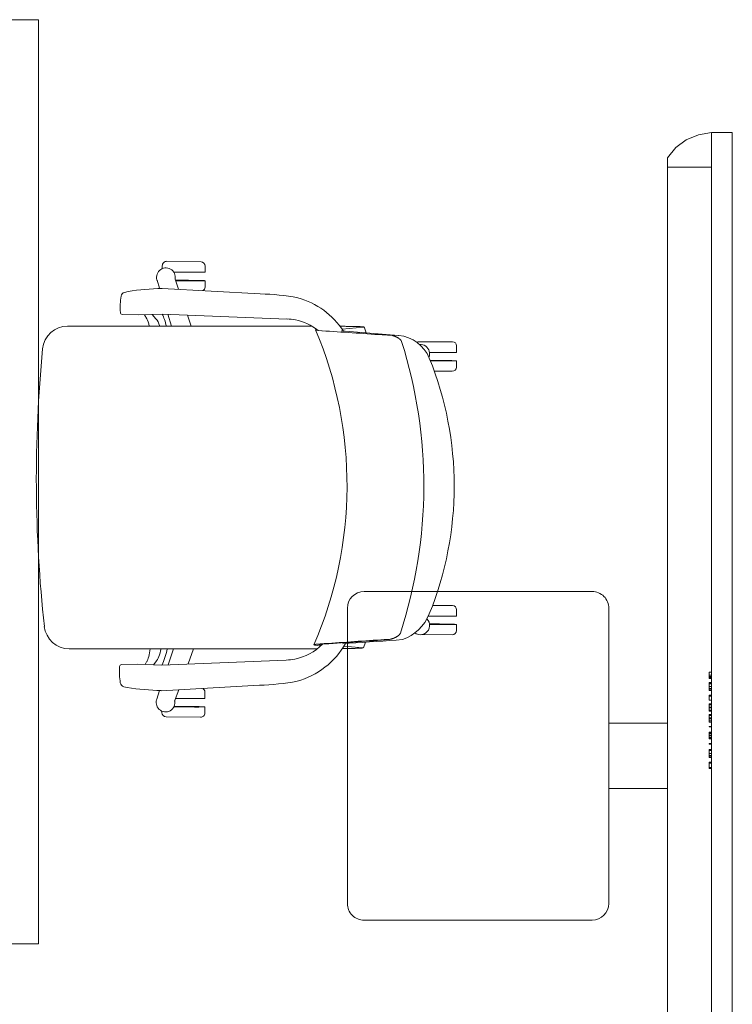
# Model space of a CAD drawing. Header units: millimetres. Extents: x 256092 to 341172, y 103077 to 145077.
# Tile 55 of 139: x 295286 to 296366, y 137540 to 139032. Entities that reach past the tile are written whole.
import ezdxf

# ---------------------------------------------------------------- set-up
doc = ezdxf.new("R2010")
doc.units = ezdxf.units.MM
for name, color, linetype, lineweight in [('E-COMM', 250, 'Continuous', 9), ('I-FURN', 62, 'Continuous', 9), ('MÖÖBEL', 30, 'Continuous', 18), ('Q-SPCQ', 250, 'Continuous', 9)]:
    doc.layers.add(name, color=color, linetype=linetype, lineweight=lineweight)

# ---------------------------------------------------------------- blocks, each defined once
blk = doc.blocks.new('Chair-Task_Seating-Allermuir-Circo-CR1 - CR1-709226-1_ k sisustuse plaan')
at = {"layer": 'I-FURN'}
for p, q in [((-219.6, 303.2), (-220, 348.7)), ((-204.4, 355.1), (-213.7, 355.1)), ((-191.7, 355.2), (-182, 355.2)), ((-175.6, 318.9), (-175.6, 348.8)), ((179.2, 348.6), (179.2, 321.4)), ((194.9, 355.1), (185.4, 355)), ((207.6, 355.2), (217.5, 355.2)), ((223.9, 298.3), (223.9, 348.8)), ((-228.1, 263.5), (-227.4, 273.1)), ((233.4, 267.4), (240.3, 180.3)), ((-231.3, 217.2), (-239.8, 213.9)), ((-239.7, 212.5), (-237.1, 184.7)), ((246.3, 215), (237.6, 218.2)), ((243.1, 181.9), (246, 213.5)), ((-241.3, -231.7), (-241.3, 143.8)), ((247.6, 134.1), (247.6, -234.2)), ((-258.3, 97), (-265.8, -91.5)), ((258.3, 98.2), (265.8, -90.3)), ((-296.4, 56.6), (-304.7, -92.4)), ((296.4, 57.7), (304.7, -91.2)), ((-329.2, -26.3), (-338.6, -26.3)), ((-316.5, -26.1), (-316.5, -70.8)), ((-316.5, -26.1), (-306.2, -26.1)), ((316.3, -26), (306.3, -26)), ((329, -25.9), (338.4, -25.9)), ((329, -25.9), (329, -73.2)), ((-344.9, -32.7), (-344.4, -85.1)), ((-264.2, -51.8), (-241.3, -43.4)), ((344.8, -32.1), (345.8, -83.8)), ((264.3, -52.7), (247.6, -46.9)), ((-303.2, -65.9), (-320.4, -72.2)), ((-265.4, -81.8), (-241.3, -74)), ((318.5, -71.5), (303.3, -66.2)), ((247.6, -76.9), (265.5, -82.5)), ((-335.7, -91.3), (-338, -91.3)), ((-304.6, -94.8), (-317.7, -99.1)), ((-265.8, -91.5), (-264.5, -128.7)), ((-261.2, -100.8), (-265.4, -104.3)), ((265.2, -106.2), (258.4, -100.4)), ((265.8, -90.3), (264.5, -127.5)), ((304.8, -94.8), (316.9, -98.6)), ((334.7, -90.8), (338.9, -90.8)), ((-264.9, -116.5), (-261.2, -114.5)), ((258.4, -114.2), (264.5, -117.6)), ((-264.5, -128.7), (-265.2, -152.6)), ((264.5, -127.5), (265.2, -151.4)), ((-300.1, -143.9), (-298.7, -149.3)), ((300.1, -142.7), (298.7, -148.1))]:
    blk.add_line(p, q, dxfattribs=at)
for centre, radius, start, end in [((-213.7, 348.7), 6.35, 90, 180), ((5.2, -164.3), 515.9, 67.9505, 112.0495), ((-182, 348.8), 6.35, 0, 90), ((185.5, 348.6), 6.35, 90.5816, 180), ((217.5, 348.8), 6.35, 0, 90), ((-162.7, 250.2), 68.6, 112.0495, 160.561), ((178, 262.2), 55.7, 5.3727, 67.9505), ((6.3, -417.4), 722.9, 72.4658, 108.0285), ((216.4, 297.2), 7.52, 338.268, 8.2323), ((-171.3, 79.8), 123.8, 120.0631, 164.28), ((6.3, -415.3), 604.5, 67.064, 113.544), ((171.3, 81), 123.8, 15.72, 56.28), ((-176.3, 93.4), 82.3, 134.8319, 168.391), ((176.3, 94.6), 82.3, 11.6089, 38.0853), ((104, 43.2), 400.7, 169.9104, 178.0896), ((-173.3, 93.6), 85.1, 168.9841, 177.7277), ((173.3, 94.8), 85.1, 2.2723, 11.0159), ((-104, 44.4), 400.7, 1.9104, 10.0896), ((-338.6, -32.6), 6.35, 90, 180.5823), ((-307.1, -32.4), 6.28, 29.8634, 82.1366), ((306.3, -31), 4.93, 90, 160), ((338.4, -32.2), 6.35, 1.0547, 90), ((-338, -85), 6.35, 180.5823, 270), ((338.9, -83.9), 6.87, 270, 1.0547), ((135.8, -79.7), 440.6, 181.6537, 188.3785), ((-135.8, -78.5), 440.6, 351.6215, 358.3463), ((291.9, -146.3), 7.02, 278.0934, 345), ((-291.9, -147.5), 7.02, 195, 261.9066), ((-275.4, -31.2), 124.5, 261.9066, 273.368), ((-268.2, -152.5), 3.02, 273.368, 358.2518), ((268.2, -151.3), 3.02, 181.7482, 266.632), ((275.4, -30), 124.5, 266.632, 278.0934), ((-203.2, -231.7), 38.1, 180, 263.747), ((209.5, -234.2), 38.1, 275.5556, 0), ((15.3, 1762.2), 2043.9, 263.747, 275.5556)]:
    blk.add_arc(centre, radius, start, end, dxfattribs=at)
for centre, major_axis, ratio, start_param, end_param in [((-204, 322.6), (-0.3, 32.5), 0.012428, 0.015947, 1.824945), ((-204, 322.6), (-0.3, 32.5), 0.012428, 4.454885, 6.299132), ((-191.3, 322.7), (-0.3, 32.5), 0.012428, 0.015947, 1.890129), ((195.2, 322.6), (-0.3, 32.5), 0.012428, 0.015947, 1.79167), ((195.2, 322.6), (-0.3, 32.5), 0.012428, 4.481378, 6.299132), ((207.9, 322.7), (-0.3, 32.5), 0.012428, 0.015947, 1.830986), ((-205.7, 300.2), (0.3, 14.2), 0.999796, 5.527803, 7.259347), ((205.7, 300.2), (-0.3, 14.2), 0.999796, 5.307023, 6.664634), ((-205.7, 300.2), (0.3, 14.2), 0.999796, 0.976162, 2.217014), ((205.7, 300.2), (-0.3, 14.2), 0.999796, 4.600197, 5.307023), ((51.5, -25563.4), (0, 27768), 0.027265, 0.377105, 0.386565), ((70.7, -27428.7), (0, 29781.3), 0.027265, 0.376794, 0.384126), ((234.8, 285.7), (0, 46.5), 0.027265, 2.318159, 2.764006), ((35.1, -23961.4), (0, 26048.9), 0.027265, 0.37886, 0.388265), ((-228, 283.6), (0, 46.5), 0.027265, 3.520452, 3.967502), ((-41.3, -25242.8), (0, 27416.6), 0.027265, 5.896669, 5.905599), ((-235.3, 279), (0, 133.2), 0.027265, 2.899691, 3.528158), ((241.9, 274.6), (0, 133.2), 0.027266, 2.755076, 3.330789), ((-235.1, 271.5), (0, 132.7), 0.027266, 2.834208, 3.529857), ((-328.9, -58.8), (-0.3, 32.5), 0.012428, 0.015947, 2.032055), ((-328.9, -58.8), (-0.3, 32.5), 0.012428, 4.262834, 6.299132), ((316.6, -58.5), (-0.3, 32.5), 0.012428, 0.015947, 1.955227), ((316.6, -58.5), (-0.3, 32.5), 0.012428, 4.319068, 6.299132), ((-322.6, -85.8), (-13.5, 4.5), 0.999796, 4.823673, 8.628372), ((321.6, -85.3), (13.4, 4.7), 0.999796, 3.918496, 7.733937), ((-201.2, -108.5), (80.8, 0), 0.358368, 2.090321, 2.491452), ((202, -108.5), (80.8, 0), 0.358368, 0.658977, 0.970038), ((-218.2, -107), (46.3, 0), 0.358368, 2.090988, 2.755078), ((215.5, -106.6), (46.3, 0), 0.358368, 0.386515, 0.805245), ((-219.3, -118.8), (45.5, 0), 0.241922, 2.072999, 2.734968), ((216.6, -118.6), (45.5, 0), 0.241922, 0.406624, 0.821969)]:
    blk.add_ellipse(centre, major_axis=major_axis, ratio=ratio, start_param=start_param, end_param=end_param, dxfattribs=at)
for points, knots in [([(-217.4, 270), (-217.9, 269.8), (-218.7, 269.4), (-219.4, 268.8), (-219.9, 268.5), (-220.2, 268.2), (-220.5, 267.9), (-220.8, 267.5), (-221.3, 267), (-221.7, 266.4), (-222, 266), (-222.2, 265.6), (-222.4, 265.3), (-222.7, 264.9), (-223.1, 264.3), (-223.4, 263.6), (-223.8, 262.9), (-224.2, 262.2), (-224.5, 261.5), (-224.8, 260.8), (-225.1, 260.1), (-225.4, 259.4), (-225.7, 258.5), (-226.1, 257.3), (-226.5, 256), (-226.9, 254.2), (-227.1, 252.9), (-227.1, 252.1)], [-1, -1, -1, -1, -0.928571, -0.892857, -0.875, -0.857143, -0.839286, -0.821429, -0.785714, -0.75, -0.732143, -0.714286, -0.696429, -0.678571, -0.642857, -0.607143, -0.571429, -0.535714, -0.5, -0.464286, -0.428571, -0.392857, -0.357143, -0.285714, -0.214286, -0.142857, 0, 0, 0, 0]), ([(-217.4, 270), (-217.9, 269.8), (-218.7, 269.4), (-219.4, 268.8), (-219.9, 268.5), (-220.2, 268.2), (-220.5, 267.9), (-220.8, 267.5), (-221.3, 267), (-221.7, 266.4), (-222, 266), (-222.2, 265.6), (-222.4, 265.3), (-222.7, 264.9), (-223.1, 264.3), (-223.4, 263.6), (-223.8, 262.9), (-224.2, 262.2), (-224.5, 261.5), (-224.8, 260.8), (-225.1, 260.1), (-225.4, 259.4), (-225.7, 258.5), (-226.1, 257.3), (-226.5, 256), (-226.9, 254.2), (-227.1, 252.9), (-227.1, 252.1)], [-1, -1, -1, -1, -0.928571, -0.892857, -0.875, -0.857143, -0.839286, -0.821429, -0.785714, -0.75, -0.732143, -0.714286, -0.696429, -0.678571, -0.642857, -0.607143, -0.571429, -0.535714, -0.5, -0.464286, -0.428571, -0.392857, -0.357143, -0.285714, -0.214286, -0.142857, 0, 0, 0, 0]), ([(233.9, 254.1), (233.8, 254.9), (233.7, 256.2), (233.3, 258), (232.9, 259.3), (232.5, 260.5), (232.1, 261.4), (231.9, 262.1), (231.6, 262.8), (231.2, 263.5), (230.9, 264.2), (230.6, 264.9), (230.2, 265.6), (229.8, 266.2), (229.5, 266.8), (229.2, 267.3), (228.9, 267.6), (228.7, 267.9), (228.4, 268.4), (228, 268.9), (227.6, 269.4), (227.2, 269.8), (226.9, 270.1), (226.6, 270.4), (226.2, 270.7), (225.4, 271.3), (224.6, 271.7), (224.1, 271.9)], [-1, -1, -1, -1, -0.857143, -0.785714, -0.714286, -0.642857, -0.607143, -0.571429, -0.535714, -0.5, -0.464286, -0.428571, -0.392857, -0.357143, -0.321429, -0.303571, -0.285714, -0.267857, -0.25, -0.214286, -0.178571, -0.160714, -0.142857, -0.125, -0.107143, -0.071429, 0, 0, 0, 0])]:
    blk.add_open_spline(points, degree=3, knots=knots, dxfattribs=at)
for points in [[(-239.7, 212.5), (-239.7, 213.2), (-239.8, 213.9), (-240, 213.2), (-240.2, 210.7), (-240.4, 206.7), (-240.6, 201.6), (-240.8, 195.6), (-240.9, 189), (-240.9, 184.5), (-240.9, 182.2)], [(247.3, 178.2), (247.3, 180.9), (247.2, 186.1), (247.1, 193.8), (247, 200.8), (246.9, 206.8), (246.7, 211.4), (246.5, 214.3), (246.2, 215.1), (246.1, 214.3), (246, 213.5)]]:
    blk.add_open_spline(points, degree=3, dxfattribs=at)
blk = doc.blocks.new('Smart_Board_4805 - Model TS 800-997128-3_ k sisustuse plaan')
at = {"layer": 'Q-SPCQ'}
for p, q in [((-335.2, 228.3), (1360, 228.3)), ((1360, 161.7), (1360, 228.3)), ((1360, 228.3), (1374.3, 228.3)), ((449.1, 164.9), (450.7, 164.9)), ((449.1, 161.7), (449.1, 164.9)), ((450.7, 164.9), (457.2, 164.9)), ((450.7, 161.7), (450.7, 164.9)), ((450.7, 161.7), (450.7, 164.9)), ((457.2, 164.9), (458.9, 164.9)), ((457.2, 161.7), (457.2, 164.9)), ((457.3, 161.7), (457.3, 164.9)), ((458.1, 164.9), (458.1, 161.7)), ((458.9, 161.7), (458.9, 164.9)), ((465.9, 164.9), (466.6, 164.9)), ((465.9, 161.7), (465.9, 164.9)), ((466.6, 164.9), (468.8, 164.9)), ((466.6, 161.7), (466.6, 164.9)), ((468.8, 164.9), (471.9, 164.9)), ((468.8, 161.7), (468.8, 164.9)), ((471.9, 164.9), (476.2, 164.9)), ((471.9, 161.7), (471.9, 164.9)), ((476.2, 164.9), (477.8, 164.9)), ((476.2, 161.7), (476.2, 164.9)), ((476.3, 164.9), (476.3, 161.7)), ((477.1, 161.7), (477.1, 164.9)), ((477.8, 164.9), (477.8, 161.7)), ((486, 164.9), (486.8, 164.9)), ((486, 164.9), (486, 161.7)), ((486.8, 161.7), (486.8, 164.9)), ((494.3, 164.9), (494.7, 164.9)), ((494.3, 161.7), (494.3, 164.9)), ((494.4, 164.9), (495.1, 164.9)), ((494.4, 161.7), (494.4, 164.9)), ((494.7, 164.9), (496.3, 164.9)), ((494.7, 161.7), (494.7, 164.9)), ((494.8, 161.7), (494.8, 164.9)), ((495.1, 164.9), (496.7, 164.9)), ((495.1, 161.7), (495.1, 164.9)), ((496.3, 161.7), (496.3, 164.9)), ((496.7, 164.9), (499.2, 164.9)), ((496.7, 161.7), (496.7, 164.9)), ((499.2, 164.9), (501.5, 164.9)), ((499.2, 161.7), (499.2, 164.9)), ((501.5, 164.9), (503.1, 164.9)), ((501.5, 161.7), (501.5, 164.9)), ((501.9, 161.7), (501.9, 164.9)), ((502, 164.9), (504, 164.9)), ((502, 161.7), (502, 164.9)), ((503.1, 164.9), (503.6, 164.9)), ((503.1, 161.7), (503.1, 164.9)), ((503.2, 161.7), (503.2, 164.9)), ((503.6, 161.7), (503.6, 164.9)), ((504, 164.9), (504, 161.7)), ((512.2, 164.9), (513, 164.9)), ((512.2, 164.9), (512.2, 161.7)), ((513, 161.7), (513, 164.9)), ((519.5, 164.9), (521.2, 164.9)), ((519.5, 161.7), (519.5, 164.9)), ((521.2, 164.9), (524.6, 164.9)), ((521.2, 161.7), (521.2, 164.9)), ((524.6, 164.9), (525.2, 164.9)), ((524.6, 161.7), (524.6, 164.9)), ((525.2, 164.9), (525.9, 164.9)), ((525.2, 161.7), (525.2, 164.9)), ((525.9, 164.9), (529.2, 164.9)), ((525.9, 161.7), (525.9, 164.9)), ((529.2, 164.9), (530.9, 164.9)), ((529.2, 161.7), (529.2, 164.9)), ((530.9, 161.7), (530.9, 164.9)), ((535.9, 164.9), (537.7, 164.9)), ((535.9, 161.7), (535.9, 164.9)), ((537.7, 164.9), (540.1, 164.9)), ((537.7, 161.7), (537.7, 164.9)), ((540.1, 164.9), (541.4, 164.9)), ((540.8, 161.7), (540.8, 164.9)), ((541.4, 164.9), (542.8, 164.9)), ((541.4, 161.7), (541.4, 164.9)), ((541.5, 164.9), (541.5, 161.7)), ((542.3, 161.7), (542.3, 164.9)), ((542.8, 164.9), (545.4, 164.9)), ((545.4, 164.9), (547.2, 164.9)), ((545.4, 161.7), (545.4, 164.9)), ((547.2, 161.7), (547.2, 164.9)), ((552.5, 164.9), (558.7, 164.9)), ((552.5, 161.7), (552.5, 164.9)), ((558.7, 164.9), (560.3, 164.9)), ((558.7, 161.7), (558.7, 164.9)), ((560.3, 161.7), (560.3, 164.9)), ((567.3, 164.9), (568.1, 164.9)), ((567.3, 161.7), (567.3, 164.9)), ((568.1, 164.9), (570.2, 164.9)), ((568.1, 161.7), (568.1, 164.9)), ((570.2, 164.9), (573.3, 164.9)), ((570.2, 161.7), (570.2, 164.9)), ((573.3, 164.9), (577.6, 164.9)), ((573.3, 161.7), (573.3, 164.9)), ((577.6, 164.9), (579.2, 164.9)), ((577.6, 161.7), (577.6, 164.9)), ((577.7, 164.9), (577.7, 161.7)), ((578.5, 161.7), (578.5, 164.9)), ((579.2, 164.9), (579.2, 161.7)), ((585.7, 164.9), (587, 164.9)), ((585.7, 161.7), (585.7, 164.9)), ((586.7, 161.7), (586.7, 164.9)), ((587, 164.9), (588.6, 164.9)), ((587, 161.7), (587, 164.9)), ((587.3, 164.9), (587.9, 164.9)), ((587.3, 161.7), (587.3, 164.9)), ((587.9, 161.7), (587.9, 164.9)), ((588.6, 164.9), (590.4, 164.9)), ((588.6, 161.7), (588.6, 164.9)), ((590.4, 164.9), (595.1, 164.9)), ((590.4, 161.7), (590.4, 164.9)), ((595.1, 161.7), (595.1, 164.9)), ((-387.6, 161.7), (1412.4, 161.7)), ((1412.4, 161.7), (1412.4, 130)), ((1412.4, 130), (-387.6, 130))]:
    blk.add_line(p, q, dxfattribs=at)
at = {"layer": 'Q-SPCQ', "flags": 128}
blk.add_lwpolyline([(1412.4, 161.7), (1409.2, 181.4), (1401.5, 199.7), (1389.6, 215.6), (1374.3, 228.3)], dxfattribs=at)
blk = doc.blocks.new('Hitachi-CP-X8170 - 120v - FL-701-V54-3_ k sisustuse plaan')
at = {"layer": 'E-COMM'}
for p, q in [((223.52, 242.57), (-223.52, 242.57)), ((-248.92, 217.17), (-248.92, -128.27)), ((248.92, -128.27), (248.92, 217.17)), ((-223.52, -153.67), (223.52, -153.67)), ((49.53, -153.67), (-49.53, -153.67)), ((-49.53, -153.67), (-49.53, -242.57)), ((49.53, -242.57), (49.53, -153.67))]:
    blk.add_line(p, q, dxfattribs=at)
for centre, start, end in [((-223.52, 217.17), 90, 180), ((223.52, 217.17), 0, 90), ((-223.52, -128.27), 180, 270), ((223.52, -128.27), 270, 360)]:
    blk.add_arc(centre, 25.4, start, end, dxfattribs=at)

msp = doc.modelspace()

# ---------------------------------------------------------------- linework, layer by layer
at = {"layer": 'MÖÖBEL'}
msp.add_lwpolyline([(294754.9, 137631.6), (295314.9, 137631.6), (295314.9, 139031.6), (294754.9, 139031.6)], close=True, dxfattribs=at)

# ---------------------------------------------------------------- block references
at = {"layer": 'E-COMM', "rotation": 90.00000000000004}
msp.add_blockref('Hitachi-CP-X8170 - 120v - FL-701-V54-3_ k sisustuse plaan', (296025.6, 137916.5), dxfattribs=at)
at = {"layer": 'I-FURN', "xscale": -1, "rotation": 270}
msp.add_blockref('Chair-Task_Seating-Allermuir-Circo-CR1 - CR1-709226-1_ k sisustuse plaan', (295593.4, 138319.9), dxfattribs=at)
at = {"layer": 'Q-SPCQ', "rotation": 89.9999999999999}
msp.add_blockref('Smart_Board_4805 - Model TS 800-997128-3_ k sisustuse plaan', (296496.4, 137448.2), dxfattribs=at)

doc.saveas('drawing.dxf')
